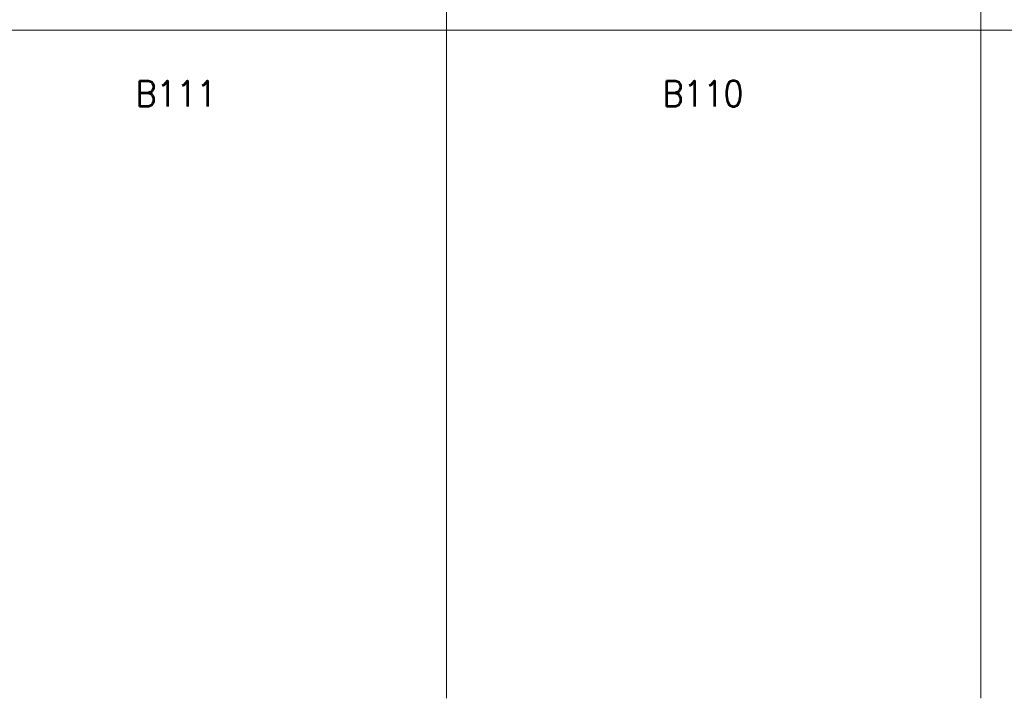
# Model space of a CAD drawing. Header units: metres. Extents: x -120 to -9, y 63 to 139.
# Tile 35 of 44: x -31.02 to -23.66, y 93.67 to 98.75. Entities that reach past the tile are written whole.
import ezdxf
from ezdxf.enums import TextEntityAlignment as Align

# ---------------------------------------------------------------- set-up
doc = ezdxf.new("R2010")
doc.units = ezdxf.units.M
doc.header["$MEASUREMENT"] = 0
doc.layers.add('Level 1', color=1, linetype='Continuous', lineweight=0)
doc.styles.add('Style-STANDARD', font='STANDARD.shx')

msp = doc.modelspace()

# ---------------------------------------------------------------- linework, layer by layer
at = {"layer": 'Level 1', "color": 11, "linetype": 'Continuous', "lineweight": 0}
for p, q in [((-27.827, 120.3835), (-27.827, 93.6725)), ((-23.8309, 120.3835), (-23.8309, 93.6725)), ((-113.6356, 98.6725), (-14.0965, 98.6725))]:
    msp.add_line(p, q, dxfattribs=at)
at = {"layer": 'Level 1', "color": 1, "linetype": 'Continuous', "lineweight": 0}
msp.add_line((-48.034, 98.6725), (-23.5809, 98.6725), dxfattribs=at)

# ---------------------------------------------------------------- texts
at = {"layer": 'Level 1', "color": 1, "linetype": 'Continuous', "lineweight": 0, "style": 'Style-STANDARD'}
for s, p in [('B111', (-29.8497, 98.1022)), ('B110', (-25.9075, 98.1022))]:
    msp.add_text(s, height=0.1914, dxfattribs=at).set_placement(p, align=Align.CENTER)

doc.saveas('drawing.dxf')
